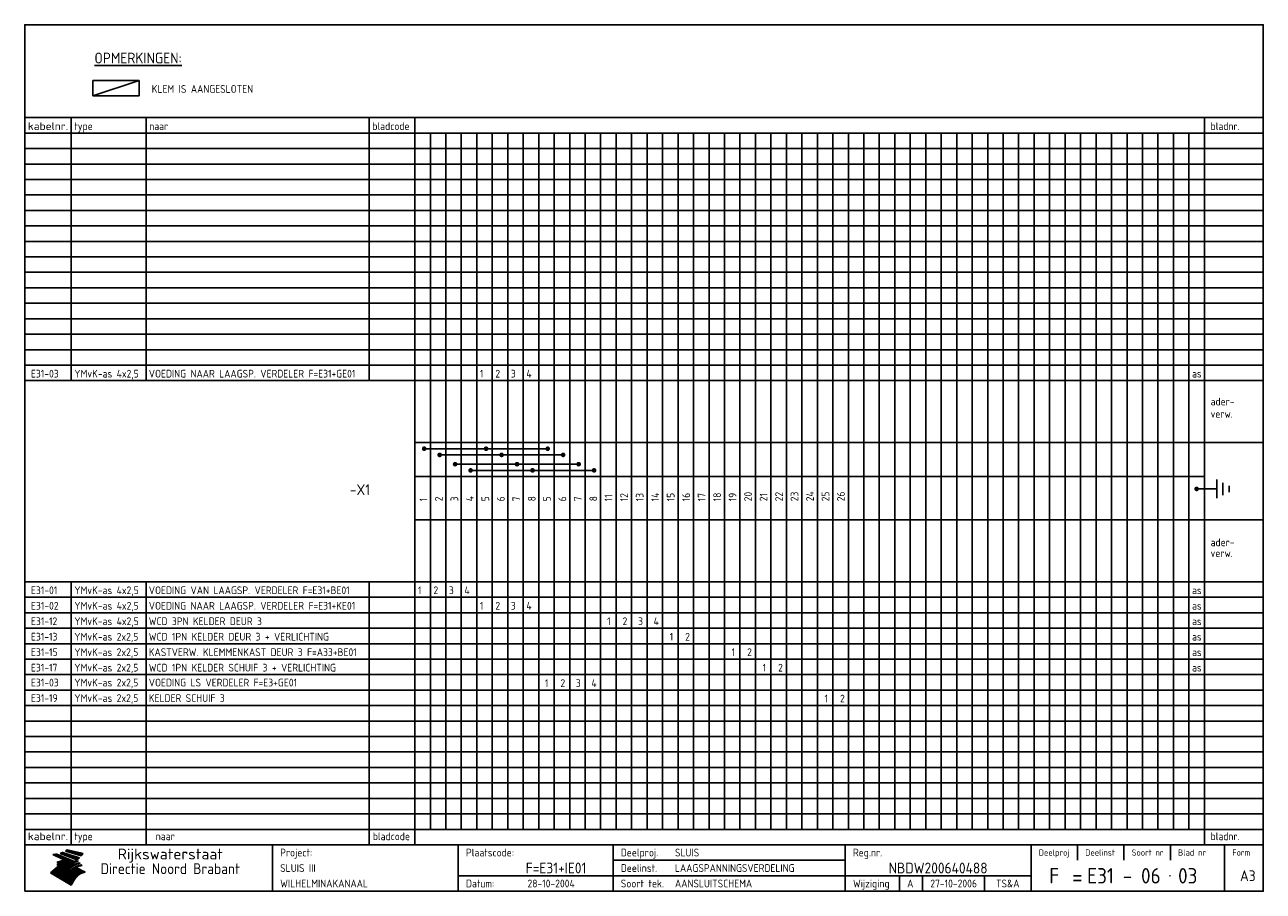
# Model space of a CAD drawing. Extents: x 10 to 410, y 10 to 290.
import ezdxf
from ezdxf.enums import TextEntityAlignment as Align

# ---------------------------------------------------------------- set-up
doc = ezdxf.new("R2010")
doc.units = 0
doc.header["$LTSCALE"] = 10
doc.header["$MEASUREMENT"] = 0
doc.layers.get('0').update_dxf_attribs({"linetype": 'CONTINUOUS'})
for name, color, linetype in [('0-25', 7, 'CONTINUOUS'), ('0-35', 2, 'CONTINUOUS'), ('0-50', 3, 'CONTINUOUS'), ('B-25', 7, 'CONTINUOUS'), ('B-35', 2, 'CONTINUOUS')]:
    doc.layers.add(name, color=color, linetype=linetype)
doc.styles.add('ISO', font='iso.shx')
doc.styles.get("Standard").update_dxf_attribs({"font": 'iso.shx'})

# ---------------------------------------------------------------- blocks, each defined once
blk = doc.blocks.new('KADER-A3')
at = {"layer": '0-25'}
for p, q in [((410, 35), (10, 35)), ((410, 30), (10, 30)), ((350, 25), (350, 20)), ((365, 25), (365, 20)), ((380, 25), (380, 20)), ((200, 20), (275, 20)), ((150, 15), (335, 15)), ((292.5, 15), (292.5, 10)), ((300, 15), (300, 10)), ((320, 15), (320, 10))]:
    blk.add_line(p, q, dxfattribs=at)
at = {"layer": '0-25', "color": 7}
for p, q in [((19.1, 21.89), (25.12, 19)), ((19.1, 21.89), (25.12, 19)), ((19.17, 21.86), (20.7, 21.86)), ((19.29, 21.8), (20.83, 21.8)), ((19.4, 21.75), (20.96, 21.75)), ((19.52, 21.69), (21.09, 21.69)), ((19.64, 21.63), (21.22, 21.63)), ((19.74, 21.92), (20.56, 21.92)), ((19.75, 21.58), (21.36, 21.58)), ((19.87, 21.52), (21.49, 21.52)), ((19.99, 21.47), (21.62, 21.47)), ((20.11, 21.41), (21.75, 21.41)), ((20.22, 21.35), (21.88, 21.35)), ((20.25, 21.97), (20.43, 21.97)), ((20.34, 21.3), (22.02, 21.3)), ((20.38, 21.99), (26.02, 19.59)), ((20.38, 21.99), (26.02, 19.59)), ((20.46, 21.24), (22.15, 21.24)), ((20.57, 21.18), (22.28, 21.18)), ((20.69, 21.13), (22.41, 21.13)), ((20.81, 21.07), (22.55, 21.07)), ((20.92, 21.02), (22.68, 21.02)), ((21.04, 20.96), (22.81, 20.96)), ((21.16, 20.9), (22.94, 20.9)), ((21.27, 20.85), (23.07, 20.85)), ((21.39, 20.79), (23.21, 20.79)), ((21.47, 22.25), (26.83, 20.19)), ((21.47, 22.25), (26.83, 20.19)), ((21.49, 22.25), (23.07, 22.25)), ((21.51, 20.73), (23.34, 20.73)), ((21.6, 22.2), (23.25, 22.2)), ((21.63, 20.68), (23.47, 20.68)), ((21.65, 22.31), (22.89, 22.31)), ((21.74, 20.62), (23.6, 20.62)), ((21.75, 22.14), (23.42, 22.14)), ((21.8, 22.37), (22.71, 22.37)), ((21.86, 20.57), (23.73, 20.57)), ((21.9, 22.08), (23.6, 22.08)), ((21.94, 22.42), (22.53, 22.42)), ((21.98, 20.51), (23.87, 20.51)), ((22.04, 22.03), (23.78, 22.03)), ((22.06, 22.48), (22.36, 22.48)), ((22.09, 20.45), (24, 20.45)), ((22.18, 22.53), (27.65, 20.8)), ((22.18, 22.53), (27.65, 20.8)), ((22.19, 21.97), (23.96, 21.97)), ((22.21, 20.4), (24.13, 20.4)), ((22.33, 20.34), (24.26, 20.34)), ((22.34, 21.92), (24.13, 21.92)), ((22.37, 20), (23.08, 20)), ((22.44, 20.28), (24.4, 20.28)), ((22.48, 21.86), (24.31, 21.86)), ((22.49, 20.06), (23.04, 20.06)), ((22.56, 20.23), (24.53, 20.23)), ((22.61, 20.12), (22.93, 20.12)), ((22.63, 21.8), (24.49, 21.8)), ((22.68, 20.17), (24.66, 20.17)), ((22.71, 20.17), (22.82, 20.17)), ((23.11, 20.02), (22.77, 20.2)), ((23.11, 20.02), (22.77, 20.2)), ((22.78, 21.75), (24.67, 21.75)), ((22.79, 20.12), (24.79, 20.12)), ((22.91, 20.06), (24.92, 20.06)), ((22.92, 21.69), (24.85, 21.69)), ((23.03, 20), (25.06, 20)), ((23.07, 21.63), (25.02, 21.63)), ((23.14, 22.99), (28.22, 21.46)), ((23.14, 22.99), (28.22, 21.46)), ((23.15, 22.98), (25.33, 22.98)), ((23.22, 21.58), (25.2, 21.58)), ((23.23, 23.04), (25.09, 23.04)), ((23.32, 23.1), (24.84, 23.1)), ((23.34, 22.93), (25.57, 22.93)), ((23.36, 21.52), (25.38, 21.52)), ((23.4, 23.15), (24.6, 23.15)), ((23.49, 23.21), (24.36, 23.21)), ((23.51, 21.47), (25.56, 21.47)), ((23.52, 22.87), (25.81, 22.87)), ((23.57, 23.27), (24.12, 23.27)), ((23.64, 23.32), (23.87, 23.32)), ((23.66, 21.41), (25.74, 21.41)), ((23.7, 23.36), (28.82, 22.17)), ((23.7, 23.36), (28.82, 22.17)), ((23.71, 22.82), (26.06, 22.82)), ((23.8, 21.35), (25.91, 21.35)), ((23.9, 22.76), (26.3, 22.76)), ((23.95, 21.3), (26.09, 21.3)), ((24.09, 22.7), (26.54, 22.7)), ((24.09, 21.24), (26.27, 21.24)), ((24.24, 21.18), (26.45, 21.18)), ((24.27, 22.65), (26.78, 22.65)), ((24.39, 21.13), (26.62, 21.13)), ((24.46, 22.59), (27.03, 22.59)), ((24.53, 21.07), (26.8, 21.07)), ((24.65, 22.53), (27.27, 22.53)), ((24.68, 21.02), (26.98, 21.02)), ((24.83, 20.96), (27.16, 20.96)), ((24.84, 22.48), (27.51, 22.48)), ((24.97, 20.9), (27.34, 20.9)), ((25.02, 22.42), (27.75, 22.42)), ((25.12, 20.85), (27.51, 20.85)), ((25.21, 22.37), (28, 22.37)), ((25.27, 20.79), (27.63, 20.79)), ((25.4, 22.31), (28.24, 22.31)), ((25.41, 20.73), (27.57, 20.73)), ((25.56, 20.68), (27.51, 20.68)), ((25.58, 22.25), (28.48, 22.25)), ((25.71, 20.62), (27.44, 20.62)), ((25.77, 22.2), (28.72, 22.2)), ((25.85, 20.57), (27.37, 20.57)), ((25.96, 22.14), (28.79, 22.14)), ((26, 20.51), (27.29, 20.51)), ((26.15, 22.08), (28.75, 22.08)), ((26.15, 20.45), (27.22, 20.45)), ((26.29, 20.4), (27.14, 20.4)), ((26.33, 22.03), (28.71, 22.03)), ((26.44, 20.34), (27.06, 20.34)), ((26.52, 21.97), (28.66, 21.97)), ((26.59, 20.28), (26.97, 20.28)), ((26.71, 21.92), (28.62, 21.92)), ((26.73, 20.23), (26.89, 20.23)), ((26.9, 21.86), (28.57, 21.86)), ((27.08, 21.8), (28.52, 21.8)), ((27.27, 21.75), (28.48, 21.75)), ((27.46, 21.69), (28.43, 21.69)), ((27.65, 21.63), (28.38, 21.63)), ((27.83, 21.58), (28.33, 21.58)), ((28.02, 21.52), (28.28, 21.52)), ((28.21, 21.47), (28.22, 21.47)), ((20.58, 17.88), (18.3, 16)), ((20.58, 17.88), (18.3, 16)), ((24.94, 11.97), (18.3, 16)), ((24.94, 11.97), (18.3, 16)), ((18.31, 16.01), (20.96, 16.01)), ((18.38, 16.07), (21.46, 16.07)), ((18.45, 16.12), (21.88, 16.12)), ((18.52, 16.18), (22.15, 16.18)), ((18.59, 16.23), (22.38, 16.23)), ((18.65, 16.29), (22.58, 16.29)), ((18.72, 16.35), (22.75, 16.35)), ((18.79, 16.4), (22.91, 16.4)), ((18.86, 16.46), (20.6, 16.46)), ((18.93, 16.52), (20.6, 16.52)), ((18.99, 16.57), (20.6, 16.57)), ((19.06, 16.63), (20.6, 16.63)), ((19.13, 16.68), (20.6, 16.68)), ((19.2, 16.74), (20.6, 16.74)), ((19.27, 16.8), (20.6, 16.8)), ((19.33, 16.85), (21.07, 16.85)), ((19.4, 16.91), (21.55, 16.91)), ((19.47, 16.97), (21.88, 16.97)), ((19.54, 17.02), (22.13, 17.02)), ((19.61, 17.08), (22.34, 17.08)), ((19.67, 17.13), (20.6, 17.13)), ((19.74, 17.19), (20.6, 17.19)), ((19.81, 17.25), (20.6, 17.25)), ((19.88, 17.3), (20.6, 17.3)), ((19.95, 17.36), (20.6, 17.36)), ((20.01, 17.42), (20.6, 17.42)), ((20.08, 17.47), (20.93, 17.47)), ((20.15, 17.53), (21.26, 17.53)), ((20.22, 17.58), (21.51, 17.58)), ((20.29, 17.64), (21.72, 17.64)), ((20.35, 17.7), (21.9, 17.7)), ((20.42, 17.75), (22.07, 17.75)), ((20.49, 17.81), (22.22, 17.81)), ((20.56, 17.87), (22.36, 17.87)), ((20.6, 19.11), (20.58, 19.51)), ((20.6, 19.11), (20.58, 19.51)), ((20.58, 19.5), (22.09, 19.5)), ((20.58, 19.44), (21.95, 19.44)), ((20.59, 19.38), (21.79, 19.38)), ((20.59, 19.33), (21.62, 19.33)), ((20.59, 19.27), (21.42, 19.27)), ((20.6, 19.22), (21.2, 19.22)), ((20.6, 19.16), (20.93, 19.16)), ((20.6, 19.11), (20.69, 19.12)), ((20.6, 19.11), (20.69, 19.12)), ((20.6, 18.79), (20.77, 18.81)), ((20.6, 18.79), (20.77, 18.81)), ((20.6, 18.29), (20.6, 18.79)), ((20.6, 18.29), (20.6, 18.79)), ((20.6, 18.77), (22.46, 18.77)), ((20.6, 18.71), (22.33, 18.71)), ((20.6, 18.65), (22.19, 18.65)), ((20.6, 18.6), (22.04, 18.6)), ((20.6, 18.54), (21.87, 18.54)), ((20.6, 18.48), (21.68, 18.48)), ((20.6, 18.43), (21.46, 18.43)), ((20.6, 18.37), (21.21, 18.37)), ((20.6, 18.29), (20.88, 18.32)), ((20.6, 18.29), (20.88, 18.32)), ((20.6, 18.32), (20.87, 18.32)), ((20.6, 17.88), (20.86, 17.91)), ((20.6, 17.88), (20.86, 17.91)), ((20.6, 17.43), (20.97, 17.48)), ((20.6, 17.43), (20.97, 17.48)), ((20.6, 17.43), (20.6, 17.09)), ((20.6, 17.43), (20.6, 17.09)), ((20.6, 17.09), (21.26, 17.16)), ((20.6, 17.09), (21.26, 17.16)), ((20.6, 16.8), (21.37, 16.89)), ((20.6, 16.8), (21.37, 16.89)), ((20.6, 16.8), (20.6, 16.45)), ((20.6, 16.8), (20.6, 16.45)), ((20.6, 16.45), (21.56, 16.56)), ((20.6, 16.45), (21.56, 16.56)), ((20.6, 15.97), (21.67, 16.09)), ((20.6, 15.97), (21.67, 16.09)), ((20.7, 16.46), (23.06, 16.46)), ((20.9, 19.55), (22.23, 19.55)), ((20.9, 18.82), (22.59, 18.82)), ((20.98, 17.92), (22.5, 17.92)), ((21.02, 17.13), (22.53, 17.13)), ((21.19, 19.61), (22.35, 19.61)), ((21.2, 16.52), (23.2, 16.52)), ((21.32, 18.88), (22.71, 18.88)), ((21.32, 17.98), (22.62, 17.98)), ((21.42, 19.67), (22.47, 19.67)), ((21.47, 17.19), (22.7, 17.19)), ((21.59, 18.03), (22.74, 18.03)), ((21.61, 18.93), (22.82, 18.93)), ((21.62, 19.72), (22.59, 19.72)), ((21.72, 16.57), (23.32, 16.57)), ((21.77, 17.25), (22.85, 17.25)), ((21.8, 19.78), (22.69, 19.78)), ((21.8, 18.09), (22.85, 18.09)), ((21.84, 18.99), (22.92, 18.99)), ((21.96, 19.83), (22.79, 19.83)), ((21.99, 18.15), (22.95, 18.15)), ((22.01, 17.3), (22.99, 17.3)), ((22.03, 19.05), (23.03, 19.05)), ((22.1, 16.63), (23.44, 16.63)), ((22.11, 19.89), (22.89, 19.89)), ((22.16, 18.2), (23.05, 18.2)), ((22.21, 19.1), (23.12, 19.1)), ((22.21, 17.36), (23.12, 17.36)), ((22.24, 19.95), (22.99, 19.95)), ((22.31, 18.26), (23.15, 18.26)), ((22.36, 19.16), (23.22, 19.16)), ((22.38, 16.68), (23.56, 16.68)), ((22.39, 17.42), (23.24, 17.42)), ((22.45, 18.32), (23.24, 18.32)), ((22.51, 19.22), (23.3, 19.22)), ((22.56, 17.47), (23.36, 17.47)), ((22.59, 18.37), (23.33, 18.37)), ((22.6, 16.74), (23.66, 16.74)), ((22.64, 19.27), (23.39, 19.27)), ((22.71, 18.43), (23.42, 18.43)), ((22.71, 17.53), (23.47, 17.53)), ((22.77, 19.33), (23.47, 19.33)), ((22.79, 16.8), (23.77, 16.8)), ((22.83, 18.48), (23.5, 18.48)), ((22.84, 17.58), (23.57, 17.58)), ((22.89, 19.38), (23.55, 19.38)), ((22.94, 18.54), (23.58, 18.54)), ((22.96, 16.85), (23.86, 16.85)), ((22.97, 17.64), (23.67, 17.64)), ((23, 19.44), (23.63, 19.44)), ((23.04, 18.6), (23.66, 18.6)), ((23.1, 19.5), (23.72, 19.5)), ((23.1, 17.7), (23.77, 17.7)), ((23.12, 16.91), (23.96, 16.91)), ((23.14, 18.65), (23.74, 18.65)), ((23.15, 19.95), (25.19, 19.95)), ((23.21, 19.55), (23.8, 19.55)), ((23.21, 17.75), (23.86, 17.75)), ((23.21, 16.01), (28.9, 16.01)), ((23.24, 18.71), (23.82, 18.71)), ((23.26, 19.89), (25.32, 19.89)), ((23.26, 16.97), (24.05, 16.97)), ((23.3, 19.61), (23.88, 19.61)), ((23.32, 17.81), (23.95, 17.81)), ((23.33, 18.77), (23.91, 18.77)), ((23.37, 16.07), (29.08, 16.07)), ((23.38, 19.83), (25.45, 19.83)), ((23.39, 19.67), (23.81, 19.67)), ((23.39, 17.02), (24.14, 17.02)), ((23.42, 18.82), (23.99, 18.82)), ((23.42, 17.87), (24.03, 17.87)), ((23.45, 19.7), (23.58, 19.79)), ((23.45, 19.7), (23.58, 19.79)), ((23.48, 19.72), (23.7, 19.72)), ((23.5, 19.78), (25.58, 19.78)), ((23.51, 18.88), (24.07, 18.88)), ((23.51, 16.12), (29.27, 16.12)), ((23.52, 17.92), (24.11, 17.92)), ((23.52, 17.08), (24.22, 17.08)), ((23.54, 18.9), (24.3, 19.42)), ((23.54, 18.9), (24.3, 19.42)), ((23.56, 19.78), (23.59, 19.78)), ((23.56, 19.39), (23.9, 19.62)), ((23.56, 19.39), (23.9, 19.62)), ((23.58, 19.79), (23.9, 19.62)), ((23.58, 19.79), (23.9, 19.62)), ((23.59, 18.93), (24.15, 18.93)), ((23.61, 19.72), (25.72, 19.72)), ((23.62, 17.98), (24.2, 17.98)), ((23.63, 17.13), (24.3, 17.13)), ((23.65, 18.59), (24.62, 19.25)), ((23.65, 18.59), (24.62, 19.25)), ((29.41, 16.17), (23.65, 16.17)), ((23.67, 18.99), (24.23, 18.99)), ((23.71, 18.03), (24.28, 18.03)), ((23.73, 19.67), (25.85, 19.67)), ((23.75, 19.05), (24.32, 19.05)), ((23.75, 17.19), (24.38, 17.19)), ((23.77, 16.23), (29.47, 16.23)), ((23.79, 18.09), (24.36, 18.09)), ((23.83, 19.1), (24.4, 19.1)), ((23.85, 19.61), (25.98, 19.61)), ((23.85, 17.25), (24.46, 17.25)), ((23.88, 18.15), (24.44, 18.15)), ((23.89, 16.29), (29.36, 16.29)), ((23.92, 19.16), (24.48, 19.16)), ((23.94, 18.19), (25.23, 19.07)), ((23.94, 18.19), (25.23, 19.07)), ((23.95, 17.3), (24.55, 17.3)), ((23.96, 19.55), (25.96, 19.55)), ((23.96, 18.2), (24.53, 18.2)), ((24, 19.22), (24.56, 19.22)), ((24, 16.35), (29.24, 16.35)), ((24.04, 18.26), (24.61, 18.26)), ((24.05, 17.36), (24.63, 17.36)), ((24.06, 17.88), (25.34, 18.76)), ((24.06, 17.88), (25.34, 18.76)), ((24.08, 19.5), (25.88, 19.5)), ((24.08, 19.27), (24.58, 19.27)), ((24.11, 16.4), (29.13, 16.4)), ((24.13, 18.32), (24.69, 18.32)), ((24.14, 17.42), (24.71, 17.42)), ((24.16, 19.33), (24.47, 19.33)), ((24.2, 19.44), (25.79, 19.44)), ((24.21, 18.37), (24.77, 18.37)), ((24.21, 16.46), (29.02, 16.46)), ((24.23, 17.47), (24.79, 17.47)), ((24.24, 17.48), (25.52, 18.36)), ((24.24, 17.48), (25.52, 18.36)), ((24.25, 19.38), (24.36, 19.38)), ((24.29, 18.43), (24.85, 18.43)), ((24.3, 19.42), (24.62, 19.25)), ((24.3, 19.42), (24.62, 19.25)), ((24.31, 19.38), (25.71, 19.38)), ((24.31, 17.53), (24.87, 17.53)), ((24.31, 16.52), (28.91, 16.52)), ((24.35, 17.17), (25.64, 18.05)), ((24.35, 17.17), (25.64, 18.05)), ((24.37, 18.48), (24.94, 18.48)), ((24.39, 17.58), (24.96, 17.58)), ((24.4, 16.57), (28.79, 16.57)), ((24.43, 19.33), (25.62, 19.33)), ((24.45, 18.54), (25.02, 18.54)), ((24.47, 17.64), (25.04, 17.64)), ((24.49, 16.63), (28.68, 16.63)), ((24.54, 18.6), (25.1, 18.6)), ((24.55, 19.27), (25.54, 19.27)), ((24.56, 17.7), (25.12, 17.7)), ((24.57, 16.68), (28.57, 16.68)), ((24.62, 18.65), (25.18, 18.65)), ((24.63, 16.72), (25.91, 17.6)), ((24.63, 16.72), (25.91, 17.6)), ((24.64, 17.75), (25.2, 17.75)), ((24.66, 16.74), (28.45, 16.74)), ((24.67, 19.22), (25.45, 19.22)), ((24.7, 18.71), (25.27, 18.71)), ((24.72, 17.81), (25.29, 17.81)), ((24.74, 16.8), (28.34, 16.8)), ((24.78, 19.16), (25.37, 19.16)), ((24.78, 18.77), (25.34, 18.77)), ((24.8, 17.87), (25.37, 17.87)), ((24.82, 16.85), (28.23, 16.85)), ((24.87, 18.82), (25.4, 18.82)), ((24.89, 17.92), (25.45, 17.92)), ((24.9, 19.1), (25.28, 19.1)), ((24.9, 16.91), (28.11, 16.91)), ((24.95, 18.88), (25.45, 18.88)), ((24.97, 17.98), (25.53, 17.98)), ((24.99, 16.97), (28, 16.97)), ((25.02, 19.05), (25.2, 19.05)), ((25.03, 18.93), (25.51, 18.93)), ((25.05, 18.03), (25.61, 18.03)), ((25.07, 17.02), (27.89, 17.02)), ((25.11, 18.99), (25.57, 18.99)), ((26.02, 19.59), (25.12, 19)), ((26.02, 19.59), (25.12, 19)), ((25.13, 18.09), (25.68, 18.09)), ((25.15, 17.08), (27.77, 17.08)), ((25.19, 19.05), (25.63, 19.05)), ((25.21, 18.15), (25.75, 18.15)), ((25.23, 17.13), (27.66, 17.13)), ((25.26, 19.1), (25.7, 19.1)), ((25.3, 18.2), (25.82, 18.2)), ((25.31, 17.19), (27.55, 17.19)), ((25.33, 19.16), (25.77, 19.16)), ((25.38, 18.26), (25.89, 18.26)), ((25.39, 19.22), (25.85, 19.22)), ((25.4, 17.25), (27.43, 17.25)), ((25.46, 18.32), (25.97, 18.32)), ((25.47, 19.27), (25.93, 19.27)), ((25.48, 17.3), (27.32, 17.3)), ((25.54, 19.33), (26.03, 19.33)), ((25.54, 18.37), (26.06, 18.37)), ((25.56, 17.36), (27.21, 17.36)), ((25.62, 18.43), (26.14, 18.43)), ((25.63, 19.38), (26.13, 19.38)), ((25.64, 17.42), (27.1, 17.42)), ((25.7, 18.48), (26.24, 18.48)), ((25.72, 19.44), (26.24, 19.44)), ((25.73, 17.47), (26.98, 17.47)), ((25.79, 18.54), (26.34, 18.54)), ((25.81, 17.53), (26.87, 17.53)), ((25.82, 19.5), (26.36, 19.5)), ((25.89, 18.6), (26.46, 18.6)), ((25.89, 17.58), (26.76, 17.58)), ((25.93, 19.55), (26.53, 19.55)), ((25.96, 17.64), (26.64, 17.64)), ((25.99, 18.65), (26.58, 18.65)), ((26.04, 17.7), (26.59, 17.7)), ((26.06, 19.61), (26.85, 19.61)), ((26.1, 18.71), (26.72, 18.71)), ((26.12, 17.75), (26.67, 17.75)), ((26.2, 17.81), (26.76, 17.81)), ((26.21, 19.67), (27.23, 19.67)), ((26.23, 18.77), (26.89, 18.77)), ((26.29, 17.87), (26.86, 17.87)), ((26.37, 18.82), (27.09, 18.82)), ((26.39, 17.92), (26.97, 17.92)), ((26.44, 19.72), (27.18, 19.72)), ((26.49, 17.98), (27.09, 17.98)), ((26.53, 18.88), (27.34, 18.88)), ((26.56, 17.68), (29.54, 16.2)), ((26.56, 17.68), (29.54, 16.2)), ((26.6, 18.03), (27.22, 18.03)), ((26.72, 18.09), (27.38, 18.09)), ((26.73, 18.93), (27.66, 18.93)), ((26.85, 18.15), (27.56, 18.15)), ((26.99, 18.99), (27.9, 18.99)), ((27, 18.2), (27.8, 18.2)), ((27.13, 19.78), (27.25, 19.64)), ((27.13, 19.78), (27.25, 19.64)), ((27.18, 18.26), (28.13, 18.26)), ((27.26, 19.05), (27.84, 19.05)), ((27.39, 18.32), (28.47, 18.32)), ((27.7, 18.37), (28.49, 18.37)), ((27.78, 19.1), (27.93, 18.96)), ((27.78, 19.1), (27.93, 18.96)), ((28, 18.43), (28.44, 18.43)), ((28.29, 15.83), (29.54, 16.2)), ((28.29, 15.83), (29.54, 16.2)), ((28.39, 18.48), (28.54, 18.32)), ((28.39, 18.48), (28.54, 18.32)), ((29.54, 16.2), (29.45, 16.17)), ((29.54, 16.2), (29.45, 16.17)), ((29.46, 16.18), (29.47, 16.18)), ((18.38, 15.95), (20.6, 15.95)), ((18.47, 15.9), (20.6, 15.9)), ((18.57, 15.84), (20.6, 15.84)), ((18.66, 15.78), (20.6, 15.78)), ((18.75, 15.73), (20.6, 15.73)), ((18.85, 15.67), (20.6, 15.67)), ((18.94, 15.62), (20.6, 15.62)), ((19.03, 15.56), (27.83, 15.56)), ((19.12, 15.5), (27.75, 15.5)), ((19.22, 15.45), (27.66, 15.45)), ((19.31, 15.39), (27.58, 15.39)), ((19.4, 15.33), (27.5, 15.33)), ((19.49, 15.28), (27.43, 15.28)), ((19.59, 15.22), (27.36, 15.22)), ((19.68, 15.17), (27.29, 15.17)), ((19.77, 15.11), (27.22, 15.11)), ((19.86, 15.05), (27.15, 15.05)), ((19.96, 15), (27.09, 15)), ((20.05, 14.94), (27.02, 14.94)), ((20.14, 14.88), (26.96, 14.88)), ((20.24, 14.83), (26.9, 14.83)), ((20.33, 14.77), (26.84, 14.77)), ((20.42, 14.72), (26.79, 14.72)), ((20.51, 14.66), (26.73, 14.66)), ((20.6, 15.97), (20.6, 15.58)), ((20.6, 15.97), (20.6, 15.58)), ((20.6, 15.58), (21.95, 15.73)), ((20.6, 15.58), (21.95, 15.73)), ((20.61, 14.6), (26.68, 14.6)), ((20.7, 14.55), (26.62, 14.55)), ((20.79, 14.49), (26.57, 14.49)), ((20.88, 14.43), (26.52, 14.43)), ((20.94, 15.62), (27.92, 15.62)), ((20.98, 14.38), (26.47, 14.38)), ((21.07, 14.32), (26.42, 14.32)), ((21.16, 14.27), (26.38, 14.27)), ((21.25, 14.21), (26.33, 14.21)), ((21.35, 14.15), (26.29, 14.15)), ((21.44, 14.1), (26.24, 14.1)), ((21.45, 15.67), (28.01, 15.67)), ((21.53, 14.04), (26.2, 14.04)), ((21.63, 13.98), (26.16, 13.98)), ((21.72, 13.93), (26.12, 13.93)), ((21.81, 13.87), (26.08, 13.87)), ((21.9, 13.82), (26.04, 13.82)), ((21.96, 15.73), (28.11, 15.73)), ((22, 13.76), (26, 13.76)), ((22.09, 13.7), (25.96, 13.7)), ((22.18, 13.65), (25.93, 13.65)), ((22.27, 13.59), (25.89, 13.59)), ((22.34, 15.78), (28.21, 15.78)), ((22.37, 13.53), (25.86, 13.53)), ((22.46, 13.48), (25.82, 13.48)), ((22.55, 13.42), (25.79, 13.42)), ((22.62, 15.84), (28.33, 15.84)), ((22.65, 13.37), (25.76, 13.37)), ((22.74, 13.31), (25.73, 13.31)), ((22.83, 13.25), (25.69, 13.25)), ((22.84, 15.9), (28.52, 15.9)), ((22.92, 13.2), (25.66, 13.2)), ((23.02, 13.14), (25.63, 13.14)), ((23.04, 15.95), (28.71, 15.95)), ((23.11, 13.08), (25.59, 13.08)), ((23.2, 13.03), (25.56, 13.03)), ((23.29, 12.97), (25.53, 12.97)), ((23.39, 12.92), (25.5, 12.92)), ((23.48, 12.86), (25.46, 12.86)), ((23.57, 12.8), (25.43, 12.8)), ((23.66, 12.75), (25.4, 12.75)), ((23.76, 12.69), (25.36, 12.69)), ((23.85, 12.63), (25.33, 12.63)), ((23.94, 12.58), (25.3, 12.58)), ((24.04, 12.52), (25.26, 12.52)), ((24.13, 12.47), (25.23, 12.47)), ((24.22, 12.41), (25.2, 12.41)), ((24.31, 12.35), (25.17, 12.35)), ((24.41, 12.3), (25.13, 12.3)), ((24.5, 12.24), (25.1, 12.24)), ((24.59, 12.18), (25.07, 12.18)), ((24.68, 12.13), (25.03, 12.13)), ((24.78, 12.07), (25, 12.07)), ((24.87, 12.02), (24.97, 12.02)), ((24.94, 11.97), (25.81, 13.45)), ((24.94, 11.97), (25.81, 13.45))]:
    blk.add_line(p, q, dxfattribs=at)
for centre, radius, start, end in [((19.15, 29.7), 7.8, 269.6055, 279.0886), ((19.15, 29.7), 7.8, 269.6055, 279.0886), ((19.93, 25.38), 5.91, 276.3402, 298.7463), ((19.93, 25.38), 5.91, 276.3402, 298.7463), ((19.84, 25.09), 6.03, 278.129, 302.868), ((19.84, 25.09), 6.03, 278.129, 302.868), ((19.84, 27.26), 5.27, 288.0217, 296.3084), ((19.84, 27.26), 5.27, 288.0217, 296.3084), ((20.49, 27.56), 5.28, 300.0654, 307.393), ((20.49, 27.56), 5.28, 300.0654, 307.393), ((24.11, 24.7), 5.26, 301.1147, 312.2814), ((24.11, 24.7), 5.26, 301.1147, 312.2814), ((21.95, 27.32), 8.59, 316.9248, 323.1399), ((21.95, 27.32), 8.59, 316.9248, 323.1399), ((20.21, 23.78), 5.91, 273.6149, 304.3803), ((20.21, 23.78), 5.91, 273.6149, 304.3803), ((20.35, 24.56), 5.76, 274.164, 302.5474), ((20.35, 24.56), 5.76, 274.164, 302.5474), ((20.05, 24.28), 6.02, 277.9472, 305.7139), ((20.05, 24.28), 6.02, 277.9472, 305.7139), ((20.04, 23.49), 6.09, 278.8115, 306.4242), ((20.04, 23.49), 6.09, 278.8115, 306.4242), ((20.53, 23.07), 5.96, 277.0519, 304.973), ((20.53, 23.07), 5.96, 277.0519, 304.973), ((20.72, 22.76), 5.91, 276.3402, 304.3803), ((20.72, 22.76), 5.91, 276.3402, 304.3803), ((21.06, 22.34), 5.81, 274.9043, 303.1745), ((21.06, 22.34), 5.81, 274.9043, 303.1745), ((20.82, 22.06), 6.04, 278.1111, 305.8489), ((20.82, 22.06), 6.04, 278.1111, 305.8489), ((21.3, 21.6), 5.91, 276.3402, 304.3803), ((21.3, 21.6), 5.91, 276.3402, 304.3803), ((27.05, 17.17), 2.63, 107.4286, 133.7799), ((27.05, 17.17), 2.63, 107.4286, 133.7799), ((27.45, 16.91), 2.81, 110.4143, 138.7411), ((27.45, 16.91), 2.81, 110.4143, 138.7411), ((27.57, 15.64), 3.4, 98.1566, 126.9045), ((27.57, 15.64), 3.4, 98.1566, 126.9045), ((27.91, 15.54), 3.39, 100.5835, 132.088), ((27.91, 15.54), 3.39, 100.5835, 132.088), ((28.21, 14.74), 3.67, 95.7581, 128.7216), ((28.21, 14.74), 3.67, 95.7581, 128.7216), ((27.01, 16.84), 2.93, 87.7348, 104.8316), ((27.01, 16.84), 2.93, 87.7348, 104.8316), ((27.37, 15.71), 3.93, 91.7838, 103.2817), ((27.37, 15.71), 3.93, 91.7838, 103.2817), ((28.4, 15.05), 3.21, 96.3886, 125.0052), ((28.4, 15.05), 3.21, 96.3886, 125.0052), ((27.82, 16.31), 2.8, 90.634, 105.1984), ((27.82, 16.31), 2.8, 90.634, 105.1984), ((28.19, 15.04), 3.93, 93.8342, 103.2817), ((28.19, 15.04), 3.93, 93.8342, 103.2817), ((28.58, 15.69), 2.8, 93.8141, 105.1984), ((28.58, 15.69), 2.8, 93.8141, 105.1984), ((28.95, 14.41), 3.93, 96.0135, 103.2817), ((28.95, 14.41), 3.93, 96.0135, 103.2817), ((31.24, 10.26), 6.3, 117.9568, 149.6251), ((31.24, 10.26), 6.3, 117.9568, 149.6251)]:
    blk.add_arc(centre, radius, start, end, dxfattribs=at)
at = {"layer": '0-35'}
for p, q in [((90, 25), (90, 10)), ((150, 25), (150, 10)), ((200, 25), (200, 10)), ((275, 25), (275, 10)), ((335, 25), (335, 10)), ((397.5, 25), (397.5, 10))]:
    blk.add_line(p, q, dxfattribs=at)
at = {"layer": '0-50'}
for p, q in [((10, 25), (410, 25)), ((348.75, 15), (351.25, 15)), ((348.75, 13.5), (351.25, 13.5))]:
    blk.add_line(p, q, dxfattribs=at)
blk.add_lwpolyline([(10, 10), (410, 10), (410, 290), (10, 290)], close=True, dxfattribs=at)
at = {"layer": '0-50', "const_width": 0.25}
blk.add_lwpolyline([(379.75, 15, 1), (380, 15, 1)], format="xyb", close=True, dxfattribs=at)
at = {"layer": '0-25', "style": 'ISO'}
for s, height, p in [('Project:', 2.5, (92.5, 22.5)), ('Plaatscode:', 2.5, (152.5, 22.5)), ('Deelproj.', 2.5, (202.5, 22.5)), ('Reg.nr.', 2.5, (277.5, 22.5)), ('Deelproj', 2, (337.5, 22.5)), ('Deelinst', 2, (352.5, 22.5)), ('Soort nr', 2, (367.5, 22.5)), ('Blad nr', 2, (382.5, 22.5)), ('Form', 2, (400, 22.5)), ('Deelinst.', 2.5, (202.5, 17.5)), ('Datum:', 2.5, (152.5, 12.5)), ('Soort tek.', 2.5, (202.5, 12.5)), ('Wijziging', 2.5, (277.5, 12.5))]:
    blk.add_text(s, height=height, dxfattribs=at).set_placement(p, align=Align.MIDDLE_LEFT)
for tag, p in [('N', (220, 22.5)), ('B', (92.5, 17.5)), ('P', (220, 17.5)), ('C', (92.5, 12.5)), ('U', (220, 12.5)), ('REV', (295, 12.5))]:
    blk.add_attdef(tag, text='', height=2.5, dxfattribs=at).set_placement(p, align=Align.MIDDLE_LEFT)
for tag, p in [('W', (180, 12.5)), ('Z', (310, 12.5)), ('Y', (327.5, 12.5))]:
    blk.add_attdef(tag, text='', height=2.5, dxfattribs=at).set_placement(p, align=Align.MIDDLE)
at = {"layer": '0-35', "style": 'ISO', "width": 1.00614}
blk.add_text('Rijkswaterstaat', height=3.5, dxfattribs=at).set_placement((40, 20.28), (74, 20.28), align=Align.FIT)
at = {"layer": '0-35', "color": 2, "style": 'ISO', "width": 0.948867}
blk.add_text('Directie Noord Brabant', height=3.5, dxfattribs=at).set_placement((34.5, 15.53), (79.5, 15.53), align=Align.FIT)
at = {"layer": '0-35', "style": 'ISO'}
for tag, p in [('X', (178.5, 17.5)), ('FORM', (402.5, 15))]:
    blk.add_attdef(tag, text='', height=3.5, dxfattribs=at).set_placement(p, align=Align.MIDDLE_LEFT)
blk.add_attdef('RNR', text='', height=3.5, dxfattribs=at).set_placement((305, 17.5), align=Align.MIDDLE)
at = {"layer": '0-50', "style": 'ISO'}
for tag, p in [('M', (342.5, 15)), ('O', (365, 15))]:
    blk.add_attdef(tag, text='', height=5, dxfattribs=at).set_placement(p, align=Align.MIDDLE)
blk.add_attdef('Q', text='', height=5, dxfattribs=at).set_placement((382.5, 15), align=Align.MIDDLE_LEFT)

msp = doc.modelspace()

# ---------------------------------------------------------------- linework, layer by layer
for p, q in [((139.38, 153), (158.62, 153)), ((159.26, 153), (178.51, 153)), ((144.38, 151), (163.62, 151)), ((149.38, 148), (168.62, 148)), ((164.26, 151), (183.51, 151)), ((169.26, 148), (188.51, 148)), ((154.38, 146), (173.62, 146)), ((174.26, 146), (193.51, 146))]:
    msp.add_line(p, q)
at = {"layer": '0-25'}
for p, q in [((10, 260), (410, 260)), ((10, 255), (410, 255)), ((141, 255), (141, 175)), ((146, 255), (146, 175)), ((151, 255), (151, 175)), ((156, 255), (156, 175)), ((161, 255), (161, 30)), ((166, 255), (166, 175)), ((171, 255), (171, 175)), ((176, 255), (176, 175)), ((181, 255), (181, 175)), ((186, 255), (186, 30)), ((191, 255), (191, 175)), ((196, 255), (196, 175)), ((201, 255), (201, 175)), ((206, 255), (206, 175)), ((211, 255), (211, 30)), ((216, 255), (216, 175)), ((221, 255), (221, 175)), ((226, 255), (226, 175)), ((231, 255), (231, 175)), ((236, 255), (236, 30)), ((241, 255), (241, 175)), ((246, 255), (246, 175)), ((251, 255), (251, 175)), ((256, 255), (256, 175)), ((261, 255), (261, 30)), ((266, 255), (266, 175)), ((271, 255), (271, 175)), ((276, 255), (276, 175)), ((281, 255), (281, 175)), ((286, 255), (286, 30)), ((291, 255), (291, 175)), ((296, 255), (296, 175)), ((301, 255), (301, 175)), ((306, 255), (306, 175)), ((311, 255), (311, 30)), ((316, 255), (316, 175)), ((321, 255), (321, 175)), ((326, 255), (326, 175)), ((331, 255), (331, 175)), ((336, 255), (336, 30)), ((341, 255), (341, 175)), ((346, 255), (346, 175)), ((351, 255), (351, 175)), ((356, 255), (356, 175)), ((361, 255), (361, 30)), ((366, 255), (366, 175)), ((371, 255), (371, 175)), ((376, 255), (376, 175)), ((381, 255), (381, 175)), ((386, 255), (386, 30)), ((10, 250), (410, 250)), ((10, 245), (410, 245)), ((10, 240), (410, 240)), ((10, 235), (410, 235)), ((10, 230), (410, 230)), ((10, 225), (410, 225)), ((10, 220), (410, 220)), ((10, 215), (410, 215)), ((10, 210), (410, 210)), ((10, 205), (410, 205)), ((10, 200), (410, 200)), ((10, 195), (410, 195)), ((10, 190), (410, 190)), ((10, 185), (410, 185)), ((10, 180), (410, 180)), ((10, 175), (410, 175)), ((141, 175), (141, 110)), ((146, 175), (146, 110)), ((151, 175), (151, 110)), ((156, 175), (156, 110)), ((166, 175), (166, 110)), ((171, 175), (171, 110)), ((176, 175), (176, 110)), ((181, 175), (181, 110)), ((191, 175), (191, 110)), ((196, 175), (196, 110)), ((201, 175), (201, 110)), ((206, 175), (206, 110)), ((216, 175), (216, 110)), ((221, 175), (221, 110)), ((226, 175), (226, 110)), ((231, 175), (231, 110)), ((241, 175), (241, 110)), ((246, 175), (246, 110)), ((251, 175), (251, 110)), ((256, 175), (256, 110)), ((266, 175), (266, 110)), ((271, 175), (271, 110)), ((276, 175), (276, 110)), ((281, 175), (281, 110)), ((291, 175), (291, 110)), ((296, 175), (296, 110)), ((301, 175), (301, 110)), ((306, 175), (306, 110)), ((316, 175), (316, 110)), ((321, 175), (321, 110)), ((326, 175), (326, 110)), ((331, 175), (331, 110)), ((341, 175), (341, 110)), ((346, 175), (346, 110)), ((351, 175), (351, 110)), ((356, 175), (356, 110)), ((366, 175), (366, 110)), ((371, 175), (371, 110)), ((376, 175), (376, 110)), ((381, 175), (381, 110)), ((136, 144), (391, 144)), ((389, 140), (395, 140)), ((395, 143), (395, 137)), ((397, 142), (397, 138)), ((399, 141), (399, 139)), ((10, 110), (410, 110)), ((141, 110), (141, 30)), ((146, 110), (146, 30)), ((151, 110), (151, 30)), ((156, 110), (156, 30)), ((166, 110), (166, 30)), ((171, 110), (171, 30)), ((176, 110), (176, 30)), ((181, 110), (181, 30)), ((191, 110), (191, 30)), ((196, 110), (196, 30)), ((201, 110), (201, 30)), ((206, 110), (206, 30)), ((216, 110), (216, 30)), ((221, 110), (221, 30)), ((226, 110), (226, 30)), ((231, 110), (231, 30)), ((241, 110), (241, 30)), ((246, 110), (246, 30)), ((251, 110), (251, 30)), ((256, 110), (256, 30)), ((266, 110), (266, 30)), ((271, 110), (271, 30)), ((276, 110), (276, 30)), ((281, 110), (281, 30)), ((291, 110), (291, 30)), ((296, 110), (296, 30)), ((301, 110), (301, 30)), ((306, 110), (306, 30)), ((316, 110), (316, 30)), ((321, 110), (321, 30)), ((326, 110), (326, 30)), ((331, 110), (331, 30)), ((341, 110), (341, 30)), ((346, 110), (346, 30)), ((351, 110), (351, 30)), ((356, 110), (356, 30)), ((366, 110), (366, 30)), ((371, 110), (371, 30)), ((376, 110), (376, 30)), ((381, 110), (381, 30)), ((10, 105), (410, 105)), ((10, 100), (410, 100)), ((10, 95), (410, 95)), ((10, 90), (410, 90)), ((10, 85), (410, 85)), ((10, 80), (410, 80)), ((10, 75), (410, 75)), ((10, 70), (410, 70)), ((10, 65), (410, 65)), ((10, 60), (410, 60)), ((10, 55), (410, 55)), ((10, 50), (410, 50)), ((10, 45), (410, 45)), ((10, 40), (410, 40)), ((10, 35), (410, 35)), ((10, 30), (410, 30)), ((10, 30), (410, 30))]:
    msp.add_line(p, q, dxfattribs=at)
at = {"layer": '0-25', "const_width": 0.75}
for points in [[(138.62, 153, 1), (139.38, 153, 1)], [(159.38, 153, -1), (158.62, 153, -1)], [(179.26, 153, -1), (178.51, 153, -1)], [(143.62, 151, 1), (144.38, 151, 1)], [(148.62, 148, 1), (149.38, 148, 1)], [(164.38, 151, -1), (163.62, 151, -1)], [(169.38, 148, -1), (168.62, 148, -1)], [(184.26, 151, -1), (183.51, 151, -1)], [(189.26, 148, -1), (188.51, 148, -1)], [(153.62, 146, 1), (154.38, 146, 1)], [(174.38, 146, -1), (173.62, 146, -1)], [(194.26, 146, -1), (193.51, 146, -1)], [(388.12, 140, 1), (388.88, 140, 1)]]:
    msp.add_lwpolyline(points, format="xyb", close=True, dxfattribs=at)
at = {"layer": '0-35'}
for p, q in [((32, 272), (32, 267)), ((47, 272), (32, 272)), ((32, 267), (47, 272)), ((47, 267), (47, 272)), ((32, 267), (47, 267)), ((25, 260), (25, 175)), ((49.21, 260), (49.21, 175)), ((121.27, 260), (121.27, 175)), ((136, 260), (136, 25)), ((391, 260), (391, 25)), ((136, 155), (410, 155)), ((136, 130), (410, 130)), ((25, 110), (25, 25)), ((49.21, 110), (49.21, 25)), ((121.27, 110), (121.27, 25))]:
    msp.add_line(p, q, dxfattribs=at)

# ---------------------------------------------------------------- block references
ref = msp.add_blockref('KADER-A3', (0, 0))
ref.add_attrib('B', 'SLUIS III', dxfattribs={"layer": '0-25', "height": 2.5, "style": 'ISO'}).set_placement((92.5, 17.5), align=Align.MIDDLE_LEFT)
ref.add_attrib('C', 'WILHELMINAKANAAL', dxfattribs={"layer": '0-25', "height": 2.5, "style": 'ISO'}).set_placement((92.5, 12.5), align=Align.MIDDLE_LEFT)
ref.add_attrib('N', 'SLUIS', dxfattribs={"layer": '0-25', "height": 2.5, "style": 'ISO'}).set_placement((220, 22.5), align=Align.MIDDLE_LEFT)
ref.add_attrib('P', 'LAAGSPANNINGSVERDELING', dxfattribs={"layer": '0-25', "height": 2.5, "style": 'ISO'}).set_placement((220, 17.5), align=Align.MIDDLE_LEFT)
ref.add_attrib('U', 'AANSLUITSCHEMA', dxfattribs={"layer": '0-25', "height": 2.5, "style": 'ISO'}).set_placement((220, 12.5), align=Align.MIDDLE_LEFT)
ref.add_attrib('M', 'F', dxfattribs={"layer": '0-50', "height": 5, "style": 'ISO'}).set_placement((342.5, 15), align=Align.MIDDLE)
ref.add_attrib('O', 'E31 - 06', dxfattribs={"layer": '0-50', "height": 5, "style": 'ISO'}).set_placement((365, 15), align=Align.MIDDLE)
ref.add_attrib('Q', '03', dxfattribs={"layer": '0-50', "height": 5, "style": 'ISO'}).set_placement((382.5, 15), align=Align.MIDDLE_LEFT)
ref.add_attrib('X', 'F=E31+IE01', dxfattribs={"layer": '0-35', "height": 3.5, "style": 'ISO'}).set_placement((171.81, 17.5), align=Align.MIDDLE_LEFT)
ref.add_attrib('RNR', 'NBDW200640488', dxfattribs={"layer": '0-35', "height": 3.5, "style": 'ISO'}).set_placement((305, 17.5), align=Align.MIDDLE)
ref.add_attrib('W', '28-10-2004', dxfattribs={"layer": '0-25', "height": 2.5, "style": 'ISO'}).set_placement((180, 12.5), align=Align.MIDDLE)
ref.add_attrib('FORM', 'A3', dxfattribs={"layer": '0-35', "height": 3.5, "style": 'ISO'}).set_placement((402.5, 15), align=Align.MIDDLE_LEFT)
ref.add_attrib('REV', 'A', dxfattribs={"layer": '0-25', "height": 2.5, "style": 'ISO'}).set_placement((295, 12.5), align=Align.MIDDLE_LEFT)
ref.add_attrib('Z', '27-10-2006', dxfattribs={"layer": '0-25', "height": 2.5, "style": 'ISO'}).set_placement((310, 12.5), align=Align.MIDDLE)
ref.add_attrib('Y', 'TS&A', dxfattribs={"layer": '0-25', "height": 2.5, "style": 'ISO'}).set_placement((327.5, 12.5), align=Align.MIDDLE)

# ---------------------------------------------------------------- texts
at = {"layer": 'B-25'}
for s, p in [('KLEM IS AANGESLOTEN', (51, 268)), ('E31-03', (12, 176)), ('YMvK-as 4x2,5', (26, 176)), ('VOEDING NAAR LAAGSP. VERDELER F=E31+GE01', (50.05, 176)), ('1', (157, 176)), ('2', (162, 176)), ('3', (167, 176)), ('4', (172, 176)), ('as', (387, 176)), ('E31-01', (12, 106)), ('YMvK-as 4x2,5', (26, 106)), ('VOEDING VAN LAAGSP. VERDELER F=E31+BE01', (50.05, 106)), ('1', (137, 106)), ('2', (142, 106)), ('3', (147, 106)), ('4', (152, 106)), ('as', (387, 106)), ('E31-02', (12, 101)), ('YMvK-as 4x2,5', (26, 101)), ('VOEDING NAAR LAAGSP. VERDELER F=E31+KE01', (50.05, 101)), ('1', (157, 101)), ('2', (162, 101)), ('3', (167, 101)), ('4', (172, 101)), ('as', (387, 101)), ('E31-12', (12, 96)), ('YMvK-as 4x2,5', (26, 96)), ('WCD 3PN KELDER DEUR 3', (50.05, 96)), ('1', (198.09, 96)), ('2', (203.09, 96)), ('3', (208.09, 96)), ('4', (213.09, 96)), ('as', (387, 96)), ('E31-13', (12, 91)), ('YMvK-as 2x2,5', (26, 91)), ('WCD 1PN KELDER DEUR 3 + VERLICHTING', (50.05, 91)), ('1', (218.31, 91)), ('2', (223.31, 91)), ('as', (387, 91)), ('E31-15', (12, 86)), ('YMvK-as 2x2,5', (26, 86)), ('KASTVERW. KLEMMENKAST DEUR 3 F=A33+BE01', (50.05, 86)), ('1', (238.31, 86)), ('2', (243.31, 86)), ('as', (387, 86)), ('E31-17', (12, 81)), ('YMvK-as 2x2,5', (26, 81)), ('WCD 1PN KELDER SCHUIF 3 + VERLICHTING', (50.05, 81)), ('1', (248.31, 81)), ('2', (253.31, 81)), ('as', (387, 81)), ('E31-03', (12, 76.17)), ('YMvK-as 2x2,5', (26, 76.17)), ('VOEDING LS VERDELER F=E3+GE01', (50.05, 76.17)), ('1', (178, 76)), ('2', (183, 76)), ('3', (188, 76)), ('4', (193, 76)), ('E31-19', (12, 71.17)), ('YMvK-as 2x2,5', (26, 71.17)), ('KELDER SCHUIF 3', (50.05, 71.17)), ('1', (268.31, 71)), ('2', (273.31, 71))]:
    msp.add_text(s, height=2.5, dxfattribs=at).set_placement(p)
at = {"layer": 'B-25', "style": 'ISO', "width": 1.11828}
for p, p2 in [((11, 256), (24, 256)), ((11, 26.5), (24, 26.5))]:
    msp.add_text('kabelnr.', height=2.5, dxfattribs=at).set_placement(p, p2, align=Align.FIT)
at = {"layer": 'B-25', "style": 'ISO'}
for s, p in [('type', (26, 256)), ('naar', (50.21, 256)), ('bladcode', (122.27, 256)), ('bladnr.', (393, 256)), ('ader-', (393, 167)), ('verw.', (393, 163)), ('ader-', (393, 121.5)), ('verw.', (393, 118)), ('type', (26, 26.5)), ('naar', (52.32, 26.5)), ('bladcode', (122.4, 26.5)), ('bladnr.', (393, 26.5))]:
    msp.add_text(s, height=2.5, dxfattribs=at).set_placement(p)
at = {"layer": 'B-25'}
for s, p in [('1', (140, 136)), ('2', (145, 136)), ('3', (150, 136)), ('4', (155, 136)), ('5', (160, 136)), ('6', (165, 136)), ('7', (170, 136)), ('8', (175, 136)), ('5', (179.88, 136)), ('6', (184.88, 136)), ('7', (189.88, 136)), ('8', (194.88, 136)), ('11', (199.77, 136)), ('12', (204.81, 136)), ('13', (209.86, 136)), ('14', (214.86, 136)), ('15', (219.86, 136)), ('16', (224.86, 136)), ('17', (229.86, 136)), ('18', (234.86, 136)), ('19', (239.86, 136)), ('20', (244.86, 136)), ('21', (249.86, 136)), ('22', (254.86, 136)), ('23', (259.86, 136)), ('24', (264.86, 136)), ('25', (269.86, 136)), ('26', (274.86, 136))]:
    msp.add_text(s, height=2.5, rotation=90, dxfattribs=at).set_placement(p)
at = {"layer": 'B-35'}
for s, p in [('%%UOPMERKINGEN:', (32.5, 277.5)), ('-X1', (115, 138))]:
    msp.add_text(s, height=3.5, dxfattribs=at).set_placement(p)

doc.saveas('drawing.dxf')
